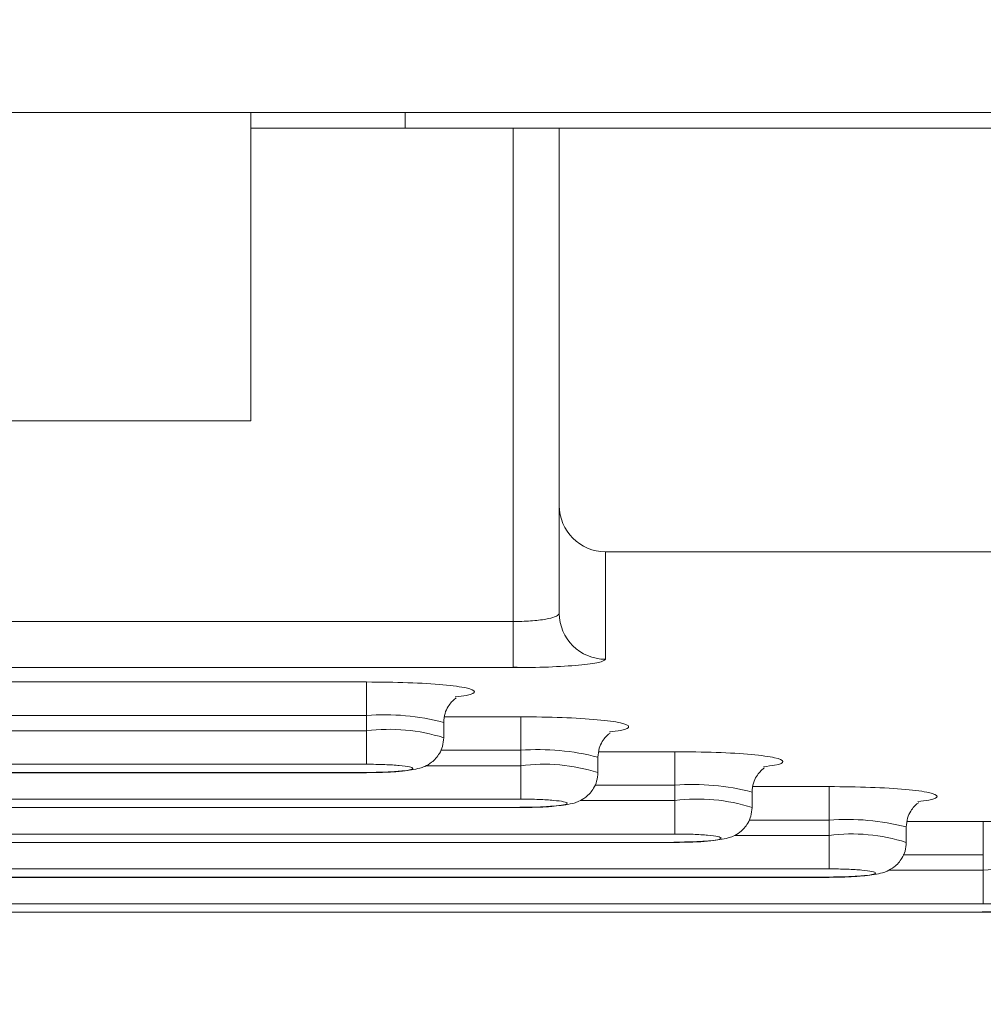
# Model space of a CAD drawing. Header units: inches. Extents: x 0.54 to 10.46, y 0.74 to 7.76.
# Tile 44 of 52: x 8.43 to 8.54, y 4.87 to 4.98. Entities that reach past the tile are written whole.
import ezdxf

# ---------------------------------------------------------------- set-up
doc = ezdxf.new("R2010")
doc.units = ezdxf.units.IN
doc.header["$MEASUREMENT"] = 0
doc.layers.add('BG', color=7, linetype='Continuous')
doc.layers.add('MCG-INT-4FT', color=7, linetype='Continuous')

# ---------------------------------------------------------------- blocks, each defined once
blk = doc.blocks.new('block 2')
at = {"layer": 'BG', "true_color": 0xffffff}
h = blk.add_hatch(color=7, dxfattribs=at)
h.dxf.hatch_style = 2
edge = h.paths.add_edge_path()
edge.add_spline(control_points=[(10.29599, 0.90612), (10.29599, 0.90612), (0.87112, 0.90612), (0.87112, 0.90612), (0.87016, 0.90612), (0.86938, 0.90689), (0.86938, 0.90785), (0.86938, 0.90785), (0.86938, 7.59215), (0.86938, 7.59215), (0.86938, 7.59311), (0.87016, 7.59389), (0.87112, 7.59389), (0.87112, 7.59389), (10.29599, 7.59389), (10.29599, 7.59389), (10.29696, 7.59389), (10.29773, 7.59311), (10.29773, 7.59215), (10.29773, 7.59215), (10.29773, 0.90785), (10.29773, 0.90785), (10.29773, 0.90689), (10.29696, 0.90612), (10.29599, 0.90612)], knot_values=[0, 0, 0, 0, 1, 1, 1, 2, 2, 2, 3, 3, 3, 4, 4, 4, 5, 5, 5, 6, 6, 6, 7, 7, 7, 8, 8, 8, 8], degree=3, periodic=1)
h.paths.add_polyline_path([(0.87286, 0.90959), (10.29426, 0.90959), (10.29426, 7.59042), (0.87286, 7.59042)])
at = {"layer": 'BG', "lineweight": 0}
blk.add_open_spline([(10.29599, 0.90612), (10.29599, 0.90612), (0.87112, 0.90612), (0.87112, 0.90612), (0.87016, 0.90612), (0.86938, 0.90689), (0.86938, 0.90785), (0.86938, 0.90785), (0.86938, 7.59215), (0.86938, 7.59215), (0.86938, 7.59311), (0.87016, 7.59389), (0.87112, 7.59389), (0.87112, 7.59389), (10.29599, 7.59389), (10.29599, 7.59389), (10.29696, 7.59389), (10.29773, 7.59311), (10.29773, 7.59215), (10.29773, 7.59215), (10.29773, 0.90785), (10.29773, 0.90785), (10.29773, 0.90689), (10.29696, 0.90612), (10.29599, 0.90612)], degree=3, knots=[0, 0, 0, 0, 1, 1, 1, 2, 2, 2, 3, 3, 3, 4, 4, 4, 5, 5, 5, 6, 6, 6, 7, 7, 7, 8, 8, 8, 8], dxfattribs=at)
blk = doc.blocks.new('block 62')
at = {"layer": 'BG', "true_color": 0xffffff}
h = blk.add_hatch(color=7, dxfattribs=at)
h.dxf.hatch_style = 2
edge = h.paths.add_edge_path()
edge.add_spline(control_points=[(10.46309, 0.739), (10.46309, 0.739), (0.53691, 0.739), (0.53691, 0.739), (0.53595, 0.739), (0.53517, 0.73978), (0.53517, 0.74074), (0.53517, 0.74074), (0.53517, 7.75926), (0.53517, 7.75926), (0.53517, 7.76022), (0.53595, 7.761), (0.53691, 7.761), (0.53691, 7.761), (10.46309, 7.761), (10.46309, 7.761), (10.46406, 7.761), (10.46483, 7.76022), (10.46483, 7.75926), (10.46483, 7.75926), (10.46483, 0.74074), (10.46483, 0.74074), (10.46483, 0.73978), (10.46406, 0.739), (10.46309, 0.739)], knot_values=[0, 0, 0, 0, 1, 1, 1, 2, 2, 2, 3, 3, 3, 4, 4, 4, 5, 5, 5, 6, 6, 6, 7, 7, 7, 8, 8, 8, 8], degree=3, periodic=1)
h.paths.add_polyline_path([(0.53864, 0.74248), (10.46136, 0.74248), (10.46136, 7.75752), (0.53864, 7.75752)])
at = {"layer": 'BG', "lineweight": 0}
blk.add_open_spline([(10.46309, 0.739), (10.46309, 0.739), (0.53691, 0.739), (0.53691, 0.739), (0.53595, 0.739), (0.53517, 0.73978), (0.53517, 0.74074), (0.53517, 0.74074), (0.53517, 7.75926), (0.53517, 7.75926), (0.53517, 7.76022), (0.53595, 7.761), (0.53691, 7.761), (0.53691, 7.761), (10.46309, 7.761), (10.46309, 7.761), (10.46406, 7.761), (10.46483, 7.76022), (10.46483, 7.75926), (10.46483, 7.75926), (10.46483, 0.74074), (10.46483, 0.74074), (10.46483, 0.73978), (10.46406, 0.739), (10.46309, 0.739)], degree=3, knots=[0, 0, 0, 0, 1, 1, 1, 2, 2, 2, 3, 3, 3, 4, 4, 4, 5, 5, 5, 6, 6, 6, 7, 7, 7, 8, 8, 8, 8], dxfattribs=at)
blk = doc.blocks.new('block 321')
at = {"layer": 'MCG-INT-4FT', "color": 7, "lineweight": 5, "true_color": 0xffffff}
blk.add_open_spline([(8.29263, 4.8734), (8.3821, 4.832), (8.48524, 4.832), (8.57471, 4.8734)], degree=3, dxfattribs=at)
blk = doc.blocks.new('block 1565')
at = {"layer": 'MCG-INT-4FT', "color": 7, "lineweight": 5, "true_color": 0xffffff}
blk.add_lwpolyline([(8.48964, 4.90859), (8.4906, 4.90854)], dxfattribs=at)
blk = doc.blocks.new('block 1578')
at = {"layer": 'MCG-INT-4FT', "color": 7, "lineweight": 5, "true_color": 0xffffff}
blk.add_open_spline([(8.48177, 4.90229), (8.4818, 4.90264), (8.48183, 4.90299), (8.48192, 4.90332), (8.482, 4.9036), (8.48213, 4.90386), (8.48227, 4.90409), (8.4824, 4.90429), (8.48254, 4.90447), (8.48267, 4.90461), (8.48278, 4.90474), (8.48289, 4.90484), (8.48299, 4.90492), (8.48307, 4.90499), (8.48315, 4.90504), (8.48317, 4.90507)], degree=3, knots=[0, 0, 0, 0, 1, 1, 1, 2, 2, 2, 3, 3, 3, 4, 4, 4, 5, 5, 5, 5], dxfattribs=at)
blk = doc.blocks.new('block 1580')
at = {"layer": 'MCG-INT-4FT', "color": 7, "lineweight": 5, "true_color": 0xffffff}
blk.add_open_spline([(8.47291, 4.89661), (8.4737, 4.89662), (8.4745, 4.89663), (8.47525, 4.89666), (8.47588, 4.89669), (8.47648, 4.89673), (8.47703, 4.89678), (8.47782, 4.89685), (8.47848, 4.89695), (8.47906, 4.8971), (8.47924, 4.89715), (8.47941, 4.8972), (8.47962, 4.8973), (8.47985, 4.8974), (8.48013, 4.89756), (8.48039, 4.89776), (8.48074, 4.89803), (8.48105, 4.89838), (8.48128, 4.89878), (8.48143, 4.89902), (8.48155, 4.89929), (8.48163, 4.89957), (8.48171, 4.89989), (8.48174, 4.90022), (8.48177, 4.90055)], degree=3, knots=[0, 0, 0, 0, 1, 1, 1, 2, 2, 2, 3, 3, 3, 4, 4, 4, 5, 5, 5, 6, 6, 6, 7, 7, 7, 8, 8, 8, 8], dxfattribs=at)
blk = doc.blocks.new('block 1583')
at = {"layer": 'MCG-INT-4FT', "color": 7, "lineweight": 5, "true_color": 0xffffff}
blk.add_lwpolyline([(8.48177, 4.90055), (8.48177, 4.90229)], dxfattribs=at)
blk = doc.blocks.new('block 1584')
at = {"layer": 'MCG-INT-4FT', "color": 7, "lineweight": 5, "true_color": 0xffffff}
blk.add_lwpolyline([(8.39431, 4.89658), (8.47302, 4.89658)], dxfattribs=at)
blk = doc.blocks.new('block 1597')
at = {"layer": 'MCG-INT-4FT', "color": 7, "lineweight": 5, "true_color": 0xffffff}
blk.add_open_spline([(8.49926, 4.89833), (8.49929, 4.89868), (8.49932, 4.89904), (8.49941, 4.89936), (8.49949, 4.89964), (8.49962, 4.8999), (8.49976, 4.90013), (8.49989, 4.90033), (8.50003, 4.90051), (8.50016, 4.90065), (8.50027, 4.90078), (8.50038, 4.90088), (8.50048, 4.90096), (8.50057, 4.90103), (8.50064, 4.90108), (8.50066, 4.90111)], degree=3, knots=[0, 0, 0, 0, 1, 1, 1, 2, 2, 2, 3, 3, 3, 4, 4, 4, 5, 5, 5, 5], dxfattribs=at)
blk = doc.blocks.new('block 1599')
at = {"layer": 'MCG-INT-4FT', "color": 7, "lineweight": 5, "true_color": 0xffffff}
blk.add_open_spline([(8.4904, 4.89266), (8.49119, 4.89266), (8.49199, 4.89267), (8.49274, 4.8927), (8.49337, 4.89273), (8.49397, 4.89277), (8.49452, 4.89282), (8.49531, 4.89289), (8.49597, 4.89299), (8.49655, 4.89314), (8.49673, 4.89319), (8.4969, 4.89324), (8.49711, 4.89334), (8.49734, 4.89344), (8.49762, 4.8936), (8.49788, 4.8938), (8.49823, 4.89407), (8.49854, 4.89442), (8.49877, 4.89482), (8.49892, 4.89506), (8.49904, 4.89533), (8.49912, 4.89561), (8.4992, 4.89593), (8.49923, 4.89626), (8.49926, 4.89659)], degree=3, knots=[0, 0, 0, 0, 1, 1, 1, 2, 2, 2, 3, 3, 3, 4, 4, 4, 5, 5, 5, 6, 6, 6, 7, 7, 7, 8, 8, 8, 8], dxfattribs=at)
blk = doc.blocks.new('block 1602')
at = {"layer": 'MCG-INT-4FT', "color": 7, "lineweight": 5, "true_color": 0xffffff}
blk.add_lwpolyline([(8.49926, 4.89659), (8.49926, 4.89833)], dxfattribs=at)
blk = doc.blocks.new('block 1615')
at = {"layer": 'MCG-INT-4FT', "color": 7, "lineweight": 5, "true_color": 0xffffff}
blk.add_lwpolyline([(8.37682, 4.89262), (8.49051, 4.89262)], dxfattribs=at)
blk = doc.blocks.new('block 1616')
at = {"layer": 'MCG-INT-4FT', "color": 7, "lineweight": 5, "true_color": 0xffffff}
blk.add_open_spline([(8.51675, 4.89438), (8.51678, 4.89473), (8.51681, 4.89508), (8.5169, 4.8954), (8.51698, 4.89568), (8.51711, 4.89594), (8.51726, 4.89617), (8.51738, 4.89637), (8.51752, 4.89655), (8.51765, 4.89669), (8.51776, 4.89682), (8.51787, 4.89692), (8.51797, 4.897), (8.51806, 4.89707), (8.51813, 4.89713), (8.51815, 4.89715)], degree=3, knots=[0, 0, 0, 0, 1, 1, 1, 2, 2, 2, 3, 3, 3, 4, 4, 4, 5, 5, 5, 5], dxfattribs=at)
blk = doc.blocks.new('block 1618')
at = {"layer": 'MCG-INT-4FT', "color": 7, "lineweight": 5, "true_color": 0xffffff}
blk.add_open_spline([(8.50789, 4.8887), (8.50868, 4.88871), (8.50948, 4.88872), (8.51023, 4.88875), (8.51086, 4.88877), (8.51146, 4.88881), (8.51201, 4.88886), (8.5128, 4.88893), (8.51346, 4.88903), (8.51404, 4.88918), (8.51422, 4.88923), (8.51439, 4.88929), (8.5146, 4.88938), (8.51483, 4.88949), (8.51511, 4.88964), (8.51537, 4.88984), (8.51572, 4.89011), (8.51603, 4.89046), (8.51626, 4.89086), (8.51641, 4.89111), (8.51653, 4.89137), (8.51661, 4.89165), (8.51669, 4.89197), (8.51672, 4.8923), (8.51675, 4.89263)], degree=3, knots=[0, 0, 0, 0, 1, 1, 1, 2, 2, 2, 3, 3, 3, 4, 4, 4, 5, 5, 5, 6, 6, 6, 7, 7, 7, 8, 8, 8, 8], dxfattribs=at)
blk = doc.blocks.new('block 1621')
at = {"layer": 'MCG-INT-4FT', "color": 7, "lineweight": 5, "true_color": 0xffffff}
blk.add_lwpolyline([(8.51675, 4.89263), (8.51675, 4.89438)], dxfattribs=at)
blk = doc.blocks.new('block 1622')
at = {"layer": 'MCG-INT-4FT', "color": 7, "lineweight": 5, "true_color": 0xffffff}
blk.add_lwpolyline([(8.35933, 4.88866), (8.508, 4.88866)], dxfattribs=at)
blk = doc.blocks.new('block 1623')
at = {"layer": 'MCG-INT-4FT', "color": 7, "lineweight": 5, "true_color": 0xffffff}
blk.add_open_spline([(8.53424, 4.89042), (8.53427, 4.89077), (8.5343, 4.89112), (8.53439, 4.89144), (8.53447, 4.89172), (8.5346, 4.89199), (8.53475, 4.89222), (8.53487, 4.89241), (8.53501, 4.89259), (8.53514, 4.89273), (8.53525, 4.89286), (8.53536, 4.89296), (8.53546, 4.89304), (8.53555, 4.89311), (8.53562, 4.89317), (8.53564, 4.89319)], degree=3, knots=[0, 0, 0, 0, 1, 1, 1, 2, 2, 2, 3, 3, 3, 4, 4, 4, 5, 5, 5, 5], dxfattribs=at)
blk = doc.blocks.new('block 1625')
at = {"layer": 'MCG-INT-4FT', "color": 7, "lineweight": 5, "true_color": 0xffffff}
blk.add_open_spline([(8.52538, 4.88474), (8.52618, 4.88475), (8.52697, 4.88476), (8.52773, 4.88479), (8.52836, 4.88481), (8.52897, 4.88485), (8.52951, 4.8849), (8.5303, 4.88498), (8.53096, 4.88507), (8.53154, 4.88523), (8.53172, 4.88527), (8.53189, 4.88533), (8.53209, 4.88542), (8.53233, 4.88553), (8.5326, 4.88568), (8.53286, 4.88588), (8.53321, 4.88615), (8.53352, 4.8865), (8.53375, 4.8869), (8.5339, 4.88715), (8.53402, 4.88741), (8.5341, 4.88769), (8.53418, 4.88801), (8.53421, 4.88834), (8.53424, 4.88867)], degree=3, knots=[0, 0, 0, 0, 1, 1, 1, 2, 2, 2, 3, 3, 3, 4, 4, 4, 5, 5, 5, 6, 6, 6, 7, 7, 7, 8, 8, 8, 8], dxfattribs=at)
blk = doc.blocks.new('block 1627')
at = {"layer": 'MCG-INT-4FT', "color": 7, "lineweight": 5, "true_color": 0xffffff}
blk.add_lwpolyline([(8.53424, 4.88867), (8.53424, 4.89042)], dxfattribs=at)
blk = doc.blocks.new('block 1629')
at = {"layer": 'MCG-INT-4FT', "color": 7, "lineweight": 5, "true_color": 0xffffff}
blk.add_lwpolyline([(8.34184, 4.8847), (8.52549, 4.8847)], dxfattribs=at)
blk = doc.blocks.new('block 1632')
at = {"layer": 'MCG-INT-4FT', "color": 7, "lineweight": 5, "true_color": 0xffffff}
blk.add_open_spline([(8.54287, 4.88078), (8.54367, 4.88079), (8.54446, 4.8808), (8.54522, 4.88083), (8.54585, 4.88085), (8.54646, 4.88089), (8.547, 4.88095), (8.54779, 4.88102), (8.54845, 4.88112), (8.54903, 4.88127), (8.54921, 4.88132), (8.54938, 4.88137), (8.54958, 4.88146), (8.54982, 4.88157), (8.55009, 4.88172), (8.55035, 4.88192), (8.5507, 4.88219), (8.55101, 4.88254), (8.55124, 4.88294), (8.55139, 4.88319), (8.55151, 4.88345), (8.55159, 4.88373), (8.55167, 4.88405), (8.5517, 4.88438), (8.55173, 4.88472)], degree=3, knots=[0, 0, 0, 0, 1, 1, 1, 2, 2, 2, 3, 3, 3, 4, 4, 4, 5, 5, 5, 6, 6, 6, 7, 7, 7, 8, 8, 8, 8], dxfattribs=at)
blk = doc.blocks.new('block 1636')
at = {"layer": 'MCG-INT-4FT', "color": 7, "lineweight": 5, "true_color": 0xffffff}
blk.add_lwpolyline([(8.32435, 4.88074), (8.54298, 4.88074)], dxfattribs=at)
blk = doc.blocks.new('block 1643')
at = {"layer": 'MCG-INT-4FT', "color": 7, "lineweight": 5, "true_color": 0xffffff}
blk.add_lwpolyline([(8.65404, 4.92166), (8.50013, 4.92166)], dxfattribs=at)
blk = doc.blocks.new('block 1644')
at = {"layer": 'MCG-INT-4FT', "color": 7, "lineweight": 5, "true_color": 0xffffff}
blk.add_open_spline([(8.49488, 4.92693), (8.49488, 4.92402), (8.49723, 4.92166), (8.50013, 4.92166)], degree=3, dxfattribs=at)
blk = doc.blocks.new('block 1645')
at = {"layer": 'MCG-INT-4FT', "color": 7, "lineweight": 5, "true_color": 0xffffff}
blk.add_lwpolyline([(8.49488, 4.92693), (8.49488, 4.96976)], dxfattribs=at)
blk = doc.blocks.new('block 1646')
at = {"layer": 'MCG-INT-4FT', "color": 7, "lineweight": 5, "true_color": 0xffffff}
blk.add_lwpolyline([(8.49488, 4.96976), (8.62781, 4.96976)], dxfattribs=at)
blk = doc.blocks.new('block 1669')
at = {"layer": 'MCG-INT-4FT', "color": 7, "lineweight": 5, "true_color": 0xffffff}
blk.add_lwpolyline([(8.48964, 4.90851), (8.3777, 4.90851)], dxfattribs=at)
blk = doc.blocks.new('block 1670')
at = {"layer": 'MCG-INT-4FT', "color": 7, "lineweight": 5, "true_color": 0xffffff}
blk.add_open_spline([(8.50013, 4.90946), (8.49998, 4.90934), (8.49982, 4.90921), (8.49933, 4.9091), (8.49885, 4.90898), (8.49804, 4.90888), (8.49706, 4.90879), (8.49608, 4.9087), (8.49492, 4.90863), (8.49365, 4.90858), (8.49239, 4.90854), (8.49101, 4.90852), (8.48964, 4.90851)], degree=3, knots=[0, 0, 0, 0, 1, 1, 1, 2, 2, 2, 3, 3, 3, 4, 4, 4, 4], dxfattribs=at)
blk = doc.blocks.new('block 1671')
at = {"layer": 'MCG-INT-4FT', "color": 7, "lineweight": 5, "true_color": 0xffffff}
blk.add_lwpolyline([(8.50013, 4.92166), (8.50013, 4.90946)], dxfattribs=at)
blk = doc.blocks.new('block 1672')
at = {"layer": 'MCG-INT-4FT', "color": 7, "lineweight": 5, "true_color": 0xffffff}
blk.add_lwpolyline([(8.39431, 4.90688), (8.47302, 4.90688)], dxfattribs=at)
blk = doc.blocks.new('block 1675')
at = {"layer": 'MCG-INT-4FT', "color": 7, "lineweight": 5, "true_color": 0xffffff}
blk.add_open_spline([(8.49488, 4.91469), (8.49489, 4.9118), (8.49724, 4.90946), (8.50013, 4.90946)], degree=3, dxfattribs=at)
blk = doc.blocks.new('block 1676')
at = {"layer": 'MCG-INT-4FT', "color": 7, "lineweight": 5, "true_color": 0xffffff}
blk.add_lwpolyline([(8.49488, 4.92693), (8.49488, 4.91469)], dxfattribs=at)
blk = doc.blocks.new('block 1719')
at = {"layer": 'MCG-INT-4FT', "color": 7, "lineweight": 5, "true_color": 0xffffff}
blk.add_open_spline([(8.49488, 4.91469), (8.49485, 4.91461), (8.49482, 4.91454), (8.49473, 4.91446), (8.49465, 4.9144), (8.49452, 4.91434), (8.49435, 4.91427), (8.4941, 4.91418), (8.49376, 4.91409), (8.49336, 4.91402), (8.49311, 4.91397), (8.49283, 4.91393), (8.49254, 4.91389), (8.49225, 4.91386), (8.49194, 4.91383), (8.49161, 4.91381), (8.49099, 4.91376), (8.49031, 4.91375), (8.48964, 4.91374)], degree=3, knots=[0, 0, 0, 0, 1, 1, 1, 2, 2, 2, 3, 3, 3, 4, 4, 4, 5, 5, 5, 6, 6, 6, 6], dxfattribs=at)
blk = doc.blocks.new('block 1720')
at = {"layer": 'MCG-INT-4FT', "color": 7, "lineweight": 5, "true_color": 0xffffff}
blk.add_lwpolyline([(8.48964, 4.90851), (8.48964, 4.91374)], dxfattribs=at)
blk = doc.blocks.new('block 1723')
at = {"layer": 'MCG-INT-4FT', "color": 7, "lineweight": 5, "true_color": 0xffffff}
blk.add_lwpolyline([(8.48964, 4.96976), (8.48964, 4.91374)], dxfattribs=at)
blk = doc.blocks.new('block 1724')
at = {"layer": 'MCG-INT-4FT', "color": 7, "lineweight": 5, "true_color": 0xffffff}
blk.add_lwpolyline([(8.48964, 4.96976), (8.49488, 4.96976)], dxfattribs=at)
blk = doc.blocks.new('block 1725')
at = {"layer": 'MCG-INT-4FT', "color": 7, "lineweight": 5, "true_color": 0xffffff}
blk.add_lwpolyline([(8.48964, 4.91374), (8.3777, 4.91374)], dxfattribs=at)
blk = doc.blocks.new('block 1727')
at = {"layer": 'MCG-INT-4FT', "color": 7, "lineweight": 5, "true_color": 0xffffff}
blk.add_lwpolyline([(8.4599, 4.96976), (8.48964, 4.96976)], dxfattribs=at)
blk = doc.blocks.new('block 1744')
at = {"layer": 'MCG-INT-4FT', "color": 7, "lineweight": 5, "true_color": 0xffffff}
blk.add_lwpolyline([(8.47302, 4.90308), (8.47302, 4.90688)], dxfattribs=at)
blk = doc.blocks.new('block 1746')
at = {"layer": 'MCG-INT-4FT', "color": 7, "lineweight": 5, "true_color": 0xffffff}
blk.add_lwpolyline([(8.47302, 4.90308), (8.39431, 4.90308)], dxfattribs=at)
blk = doc.blocks.new('block 1747')
at = {"layer": 'MCG-INT-4FT', "color": 7, "lineweight": 5, "true_color": 0xffffff}
blk.add_lwpolyline([(8.47302, 4.89661), (8.47302, 4.89659)], dxfattribs=at)
blk = doc.blocks.new('block 1748')
at = {"layer": 'MCG-INT-4FT', "color": 7, "lineweight": 5, "true_color": 0xffffff}
blk.add_open_spline([(8.47302, 4.89754), (8.47373, 4.89754), (8.47443, 4.89753), (8.47508, 4.8975), (8.47539, 4.89749), (8.47568, 4.89748), (8.47596, 4.89746), (8.47623, 4.89744), (8.47649, 4.89742), (8.47673, 4.8974), (8.47721, 4.89736), (8.4776, 4.89731), (8.47787, 4.89725), (8.47813, 4.89719), (8.47827, 4.89713), (8.47827, 4.89707), (8.47827, 4.89701), (8.47813, 4.89694), (8.47787, 4.89689), (8.47761, 4.89683), (8.47722, 4.89678), (8.47673, 4.89673), (8.47625, 4.89669), (8.47568, 4.89665), (8.47505, 4.89663), (8.47441, 4.89661), (8.47371, 4.8966), (8.47302, 4.89659)], degree=3, knots=[0, 0, 0, 0, 1, 1, 1, 2, 2, 2, 3, 3, 3, 4, 4, 4, 5, 5, 5, 6, 6, 6, 7, 7, 7, 8, 8, 8, 9, 9, 9, 9], dxfattribs=at)
blk = doc.blocks.new('block 1749')
at = {"layer": 'MCG-INT-4FT', "color": 7, "lineweight": 5, "true_color": 0xffffff}
blk.add_lwpolyline([(8.47302, 4.90134), (8.47302, 4.89754)], dxfattribs=at)
blk = doc.blocks.new('block 1752')
at = {"layer": 'MCG-INT-4FT', "color": 7, "lineweight": 5, "true_color": 0xffffff}
blk.add_lwpolyline([(8.39431, 4.90134), (8.47302, 4.90134)], dxfattribs=at)
blk = doc.blocks.new('block 1753')
at = {"layer": 'MCG-INT-4FT', "color": 7, "lineweight": 5, "true_color": 0xffffff}
blk.add_lwpolyline([(8.39431, 4.89754), (8.47302, 4.89754)], dxfattribs=at)
blk = doc.blocks.new('block 1755')
at = {"layer": 'MCG-INT-4FT', "color": 7, "lineweight": 5, "true_color": 0xffffff}
blk.add_lwpolyline([(8.47302, 4.90308), (8.47302, 4.90134)], dxfattribs=at)
blk = doc.blocks.new('block 1756')
at = {"layer": 'MCG-INT-4FT', "color": 7, "lineweight": 5, "true_color": 0xffffff}
blk.add_lwpolyline([(8.47302, 4.89659), (8.39431, 4.89659)], dxfattribs=at)
blk = doc.blocks.new('block 1773')
at = {"layer": 'MCG-INT-4FT', "color": 7, "lineweight": 5, "true_color": 0xffffff}
blk.add_lwpolyline([(8.49051, 4.89913), (8.49051, 4.90293)], dxfattribs=at)
blk = doc.blocks.new('block 1775')
at = {"layer": 'MCG-INT-4FT', "color": 7, "lineweight": 5, "true_color": 0xffffff}
blk.add_lwpolyline([(8.49051, 4.89265), (8.49051, 4.89263)], dxfattribs=at)
blk = doc.blocks.new('block 1776')
at = {"layer": 'MCG-INT-4FT', "color": 7, "lineweight": 5, "true_color": 0xffffff}
blk.add_open_spline([(8.49051, 4.89358), (8.49122, 4.89358), (8.49192, 4.89357), (8.49257, 4.89355), (8.49288, 4.89353), (8.49317, 4.89352), (8.49345, 4.8935), (8.49372, 4.89349), (8.49398, 4.89347), (8.49422, 4.89344), (8.4947, 4.8934), (8.49509, 4.89335), (8.49536, 4.89329), (8.49562, 4.89323), (8.49576, 4.89317), (8.49576, 4.89311), (8.49576, 4.89305), (8.49562, 4.89298), (8.49536, 4.89293), (8.4951, 4.89287), (8.49471, 4.89282), (8.49422, 4.89277), (8.49374, 4.89273), (8.49317, 4.89269), (8.49254, 4.89267), (8.4919, 4.89265), (8.4912, 4.89264), (8.49051, 4.89263)], degree=3, knots=[0, 0, 0, 0, 1, 1, 1, 2, 2, 2, 3, 3, 3, 4, 4, 4, 5, 5, 5, 6, 6, 6, 7, 7, 7, 8, 8, 8, 9, 9, 9, 9], dxfattribs=at)
blk = doc.blocks.new('block 1777')
at = {"layer": 'MCG-INT-4FT', "color": 7, "lineweight": 5, "true_color": 0xffffff}
blk.add_lwpolyline([(8.49051, 4.89738), (8.49051, 4.89358)], dxfattribs=at)
blk = doc.blocks.new('block 1780')
at = {"layer": 'MCG-INT-4FT', "color": 7, "lineweight": 5, "true_color": 0xffffff}
blk.add_lwpolyline([(8.37682, 4.89358), (8.49051, 4.89358)], dxfattribs=at)
blk = doc.blocks.new('block 1782')
at = {"layer": 'MCG-INT-4FT', "color": 7, "lineweight": 5, "true_color": 0xffffff}
blk.add_lwpolyline([(8.49051, 4.89913), (8.49051, 4.89738)], dxfattribs=at)
blk = doc.blocks.new('block 1783')
at = {"layer": 'MCG-INT-4FT', "color": 7, "lineweight": 5, "true_color": 0xffffff}
blk.add_lwpolyline([(8.49051, 4.89263), (8.37682, 4.89263)], dxfattribs=at)
blk = doc.blocks.new('block 1800')
at = {"layer": 'MCG-INT-4FT', "color": 7, "lineweight": 5, "true_color": 0xffffff}
blk.add_lwpolyline([(8.508, 4.89517), (8.508, 4.89897)], dxfattribs=at)
blk = doc.blocks.new('block 1802')
at = {"layer": 'MCG-INT-4FT', "color": 7, "lineweight": 5, "true_color": 0xffffff}
blk.add_lwpolyline([(8.508, 4.88869), (8.508, 4.88867)], dxfattribs=at)
blk = doc.blocks.new('block 1803')
at = {"layer": 'MCG-INT-4FT', "color": 7, "lineweight": 5, "true_color": 0xffffff}
blk.add_open_spline([(8.508, 4.88962), (8.50871, 4.88962), (8.50941, 4.88961), (8.51006, 4.88959), (8.51037, 4.88958), (8.51066, 4.88956), (8.51094, 4.88954), (8.51121, 4.88953), (8.51147, 4.88951), (8.51171, 4.88949), (8.51219, 4.88944), (8.51258, 4.88939), (8.51285, 4.88933), (8.51311, 4.88927), (8.51325, 4.88921), (8.51325, 4.88915), (8.51325, 4.88909), (8.51311, 4.88903), (8.51285, 4.88897), (8.51259, 4.88891), (8.5122, 4.88886), (8.51171, 4.88881), (8.51123, 4.88877), (8.51066, 4.88873), (8.51003, 4.88871), (8.50939, 4.88869), (8.5087, 4.88868), (8.508, 4.88867)], degree=3, knots=[0, 0, 0, 0, 1, 1, 1, 2, 2, 2, 3, 3, 3, 4, 4, 4, 5, 5, 5, 6, 6, 6, 7, 7, 7, 8, 8, 8, 9, 9, 9, 9], dxfattribs=at)
blk = doc.blocks.new('block 1804')
at = {"layer": 'MCG-INT-4FT', "color": 7, "lineweight": 5, "true_color": 0xffffff}
blk.add_lwpolyline([(8.508, 4.89343), (8.508, 4.88962)], dxfattribs=at)
blk = doc.blocks.new('block 1807')
at = {"layer": 'MCG-INT-4FT', "color": 7, "lineweight": 5, "true_color": 0xffffff}
blk.add_lwpolyline([(8.35933, 4.88962), (8.508, 4.88962)], dxfattribs=at)
blk = doc.blocks.new('block 1809')
at = {"layer": 'MCG-INT-4FT', "color": 7, "lineweight": 5, "true_color": 0xffffff}
blk.add_lwpolyline([(8.508, 4.89517), (8.508, 4.89343)], dxfattribs=at)
blk = doc.blocks.new('block 1810')
at = {"layer": 'MCG-INT-4FT', "color": 7, "lineweight": 5, "true_color": 0xffffff}
blk.add_lwpolyline([(8.508, 4.88867), (8.35933, 4.88867)], dxfattribs=at)
blk = doc.blocks.new('block 1811')
at = {"layer": 'MCG-INT-4FT', "color": 7, "lineweight": 5, "true_color": 0xffffff}
blk.add_lwpolyline([(8.52549, 4.89121), (8.52549, 4.89501)], dxfattribs=at)
blk = doc.blocks.new('block 1813')
at = {"layer": 'MCG-INT-4FT', "color": 7, "lineweight": 5, "true_color": 0xffffff}
blk.add_lwpolyline([(8.52549, 4.88474), (8.52549, 4.88472)], dxfattribs=at)
blk = doc.blocks.new('block 1814')
at = {"layer": 'MCG-INT-4FT', "color": 7, "lineweight": 5, "true_color": 0xffffff}
blk.add_open_spline([(8.52549, 4.88567), (8.5262, 4.88566), (8.5269, 4.88565), (8.52755, 4.88563), (8.52786, 4.88562), (8.52815, 4.8856), (8.52843, 4.88559), (8.5287, 4.88557), (8.52896, 4.88555), (8.5292, 4.88553), (8.52968, 4.88548), (8.53007, 4.88543), (8.53034, 4.88537), (8.5306, 4.88532), (8.53074, 4.88525), (8.53074, 4.88519), (8.53074, 4.88513), (8.5306, 4.88507), (8.53034, 4.88501), (8.53008, 4.88495), (8.52969, 4.8849), (8.5292, 4.88486), (8.52872, 4.88481), (8.52815, 4.88478), (8.52752, 4.88475), (8.52688, 4.88473), (8.52619, 4.88472), (8.52549, 4.88472)], degree=3, knots=[0, 0, 0, 0, 1, 1, 1, 2, 2, 2, 3, 3, 3, 4, 4, 4, 5, 5, 5, 6, 6, 6, 7, 7, 7, 8, 8, 8, 9, 9, 9, 9], dxfattribs=at)
blk = doc.blocks.new('block 1815')
at = {"layer": 'MCG-INT-4FT', "color": 7, "lineweight": 5, "true_color": 0xffffff}
blk.add_lwpolyline([(8.52549, 4.88947), (8.52549, 4.88567)], dxfattribs=at)
blk = doc.blocks.new('block 1818')
at = {"layer": 'MCG-INT-4FT', "color": 7, "lineweight": 5, "true_color": 0xffffff}
blk.add_lwpolyline([(8.34184, 4.88567), (8.52549, 4.88567)], dxfattribs=at)
blk = doc.blocks.new('block 1819')
at = {"layer": 'MCG-INT-4FT', "color": 7, "lineweight": 5, "true_color": 0xffffff}
blk.add_lwpolyline([(8.52549, 4.89121), (8.52549, 4.88947)], dxfattribs=at)
blk = doc.blocks.new('block 1821')
at = {"layer": 'MCG-INT-4FT', "color": 7, "lineweight": 5, "true_color": 0xffffff}
blk.add_lwpolyline([(8.52549, 4.88472), (8.34184, 4.88472)], dxfattribs=at)
blk = doc.blocks.new('block 1822')
at = {"layer": 'MCG-INT-4FT', "color": 7, "lineweight": 5, "true_color": 0xffffff}
blk.add_lwpolyline([(8.54298, 4.88725), (8.54298, 4.89105)], dxfattribs=at)
blk = doc.blocks.new('block 1824')
at = {"layer": 'MCG-INT-4FT', "color": 7, "lineweight": 5, "true_color": 0xffffff}
blk.add_lwpolyline([(8.54298, 4.88078), (8.54298, 4.88076)], dxfattribs=at)
blk = doc.blocks.new('block 1825')
at = {"layer": 'MCG-INT-4FT', "color": 7, "lineweight": 5, "true_color": 0xffffff}
blk.add_open_spline([(8.54298, 4.88171), (8.54369, 4.8817), (8.54439, 4.88169), (8.54504, 4.88167), (8.54535, 4.88166), (8.54564, 4.88164), (8.54592, 4.88163), (8.5462, 4.88161), (8.54645, 4.88159), (8.54669, 4.88157), (8.54717, 4.88152), (8.54756, 4.88147), (8.54783, 4.88141), (8.54809, 4.88136), (8.54823, 4.88129), (8.54823, 4.88123), (8.54823, 4.88117), (8.54809, 4.88111), (8.54783, 4.88105), (8.54757, 4.88099), (8.54718, 4.88094), (8.54669, 4.8809), (8.54621, 4.88085), (8.54564, 4.88082), (8.54501, 4.88079), (8.54437, 4.88077), (8.54368, 4.88076), (8.54298, 4.88076)], degree=3, knots=[0, 0, 0, 0, 1, 1, 1, 2, 2, 2, 3, 3, 3, 4, 4, 4, 5, 5, 5, 6, 6, 6, 7, 7, 7, 8, 8, 8, 9, 9, 9, 9], dxfattribs=at)
blk = doc.blocks.new('block 1826')
at = {"layer": 'MCG-INT-4FT', "color": 7, "lineweight": 5, "true_color": 0xffffff}
blk.add_lwpolyline([(8.54298, 4.88551), (8.54298, 4.88171)], dxfattribs=at)
blk = doc.blocks.new('block 1829')
at = {"layer": 'MCG-INT-4FT', "color": 7, "lineweight": 5, "true_color": 0xffffff}
blk.add_lwpolyline([(8.32435, 4.88171), (8.54298, 4.88171)], dxfattribs=at)
blk = doc.blocks.new('block 1830')
at = {"layer": 'MCG-INT-4FT', "color": 7, "lineweight": 5, "true_color": 0xffffff}
blk.add_lwpolyline([(8.54298, 4.88725), (8.54298, 4.88551)], dxfattribs=at)
blk = doc.blocks.new('block 1832')
at = {"layer": 'MCG-INT-4FT', "color": 7, "lineweight": 5, "true_color": 0xffffff}
blk.add_lwpolyline([(8.54298, 4.88076), (8.32435, 4.88076)], dxfattribs=at)
blk = doc.blocks.new('block 1871')
at = {"layer": 'MCG-INT-4FT', "color": 7, "lineweight": 5, "true_color": 0xffffff}
blk.add_lwpolyline([(8.40743, 4.97151), (8.4599, 4.97151)], dxfattribs=at)
blk = doc.blocks.new('block 1878')
at = {"layer": 'MCG-INT-4FT', "color": 7, "lineweight": 5, "true_color": 0xffffff}
blk.add_lwpolyline([(8.4599, 4.97151), (8.62781, 4.97151)], dxfattribs=at)
blk = doc.blocks.new('block 1880')
at = {"layer": 'MCG-INT-4FT', "color": 7, "lineweight": 5, "true_color": 0xffffff}
blk.add_lwpolyline([(8.4599, 4.97151), (8.4599, 4.93653)], dxfattribs=at)
blk = doc.blocks.new('block 1881')
at = {"layer": 'MCG-INT-4FT', "color": 7, "lineweight": 5, "true_color": 0xffffff}
blk.add_lwpolyline([(8.4599, 4.93653), (8.40743, 4.93653)], dxfattribs=at)
blk = doc.blocks.new('block 1887')
at = {"layer": 'MCG-INT-4FT', "color": 7, "lineweight": 5, "true_color": 0xffffff}
blk.add_lwpolyline([(8.47739, 4.97151), (8.47739, 4.96976)], dxfattribs=at)
blk = doc.blocks.new('block 1891')
at = {"layer": 'MCG-INT-4FT', "color": 8, "lineweight": 5, "true_color": 0x808080}
blk.add_lwpolyline([(8.53433, 4.89105), (8.54298, 4.89105)], dxfattribs=at)
blk = doc.blocks.new('block 1893')
at = {"layer": 'MCG-INT-4FT', "color": 8, "lineweight": 5, "true_color": 0x808080}
blk.add_open_spline([(8.54298, 4.89105), (8.54458, 4.89103), (8.54618, 4.89102), (8.54766, 4.89097), (8.54914, 4.89091), (8.5505, 4.89083), (8.55164, 4.89073), (8.55277, 4.89062), (8.55369, 4.8905), (8.55429, 4.89037), (8.5549, 4.89023), (8.55519, 4.89009), (8.55522, 4.88994), (8.55526, 4.88979), (8.55502, 4.88964), (8.55429, 4.88952), (8.55395, 4.88946), (8.55349, 4.8894), (8.55304, 4.88935)], degree=3, knots=[0, 0, 0, 0, 1, 1, 1, 2, 2, 2, 3, 3, 3, 4, 4, 4, 5, 5, 5, 6, 6, 6, 6], dxfattribs=at)
blk = doc.blocks.new('block 1895')
at = {"layer": 'MCG-INT-4FT', "color": 8, "lineweight": 5, "true_color": 0x808080}
blk.add_lwpolyline([(8.51684, 4.89501), (8.52549, 4.89501)], dxfattribs=at)
blk = doc.blocks.new('block 1897')
at = {"layer": 'MCG-INT-4FT', "color": 8, "lineweight": 5, "true_color": 0x808080}
blk.add_open_spline([(8.52549, 4.89501), (8.52709, 4.89499), (8.52869, 4.89498), (8.53017, 4.89492), (8.53165, 4.89487), (8.53301, 4.89479), (8.53415, 4.89468), (8.53528, 4.89458), (8.5362, 4.89446), (8.5368, 4.89432), (8.53741, 4.89419), (8.5377, 4.89405), (8.53773, 4.8939), (8.53777, 4.89375), (8.53753, 4.8936), (8.5368, 4.89348), (8.53646, 4.89342), (8.536, 4.89336), (8.53554, 4.89331)], degree=3, knots=[0, 0, 0, 0, 1, 1, 1, 2, 2, 2, 3, 3, 3, 4, 4, 4, 5, 5, 5, 6, 6, 6, 6], dxfattribs=at)
blk = doc.blocks.new('block 1899')
at = {"layer": 'MCG-INT-4FT', "color": 8, "lineweight": 5, "true_color": 0x808080}
blk.add_lwpolyline([(8.49935, 4.89897), (8.508, 4.89897)], dxfattribs=at)
blk = doc.blocks.new('block 1901')
at = {"layer": 'MCG-INT-4FT', "color": 8, "lineweight": 5, "true_color": 0x808080}
blk.add_open_spline([(8.508, 4.89897), (8.5096, 4.89895), (8.5112, 4.89893), (8.51268, 4.89888), (8.51416, 4.89883), (8.51552, 4.89875), (8.51666, 4.89864), (8.51779, 4.89854), (8.51871, 4.89842), (8.51931, 4.89828), (8.51992, 4.89815), (8.52021, 4.89801), (8.52024, 4.89786), (8.52027, 4.89771), (8.52004, 4.89756), (8.51931, 4.89743), (8.51897, 4.89737), (8.51851, 4.89732), (8.51805, 4.89726)], degree=3, knots=[0, 0, 0, 0, 1, 1, 1, 2, 2, 2, 3, 3, 3, 4, 4, 4, 5, 5, 5, 6, 6, 6, 6], dxfattribs=at)
blk = doc.blocks.new('block 1903')
at = {"layer": 'MCG-INT-4FT', "color": 8, "lineweight": 5, "true_color": 0x808080}
blk.add_lwpolyline([(8.48186, 4.90293), (8.49051, 4.90293)], dxfattribs=at)
blk = doc.blocks.new('block 1905')
at = {"layer": 'MCG-INT-4FT', "color": 8, "lineweight": 5, "true_color": 0x808080}
blk.add_open_spline([(8.49051, 4.90293), (8.49211, 4.90291), (8.49371, 4.90289), (8.49519, 4.90284), (8.49667, 4.90279), (8.49803, 4.90271), (8.49917, 4.9026), (8.5003, 4.9025), (8.50122, 4.90238), (8.50182, 4.90224), (8.50243, 4.90211), (8.50272, 4.90196), (8.50275, 4.90182), (8.50278, 4.90167), (8.50255, 4.90152), (8.50182, 4.90139), (8.50148, 4.90133), (8.50102, 4.90128), (8.50056, 4.90122)], degree=3, knots=[0, 0, 0, 0, 1, 1, 1, 2, 2, 2, 3, 3, 3, 4, 4, 4, 5, 5, 5, 6, 6, 6, 6], dxfattribs=at)
blk = doc.blocks.new('block 1907')
at = {"layer": 'MCG-INT-4FT', "color": 8, "lineweight": 5, "true_color": 0x808080}
blk.add_open_spline([(8.47302, 4.90688), (8.47462, 4.90687), (8.47622, 4.90685), (8.4777, 4.9068), (8.47918, 4.90675), (8.48054, 4.90666), (8.48168, 4.90656), (8.48281, 4.90646), (8.48373, 4.90633), (8.48433, 4.9062), (8.48494, 4.90607), (8.48523, 4.90592), (8.48526, 4.90578), (8.48529, 4.90563), (8.48506, 4.90548), (8.48433, 4.90535), (8.48399, 4.90529), (8.48353, 4.90524), (8.48307, 4.90518)], degree=3, knots=[0, 0, 0, 0, 1, 1, 1, 2, 2, 2, 3, 3, 3, 4, 4, 4, 5, 5, 5, 6, 6, 6, 6], dxfattribs=at)
blk = doc.blocks.new('block 1932')
at = {"layer": 'MCG-INT-4FT', "color": 8, "lineweight": 5, "true_color": 0x808080}
blk.add_open_spline([(8.48177, 4.9023), (8.47891, 4.90304), (8.47596, 4.90331), (8.47302, 4.90308)], degree=3, dxfattribs=at)
blk = doc.blocks.new('block 1934')
at = {"layer": 'MCG-INT-4FT', "color": 8, "lineweight": 5, "true_color": 0x808080}
blk.add_open_spline([(8.48177, 4.90055), (8.47894, 4.90145), (8.47596, 4.90172), (8.47302, 4.90134)], degree=3, dxfattribs=at)
blk = doc.blocks.new('block 1935')
at = {"layer": 'MCG-INT-4FT', "color": 8, "lineweight": 5, "true_color": 0x808080}
blk.add_lwpolyline([(8.47302, 4.89658), (8.47302, 4.89659)], dxfattribs=at)
blk = doc.blocks.new('block 1946')
at = {"layer": 'MCG-INT-4FT', "color": 8, "lineweight": 5, "true_color": 0x808080}
blk.add_open_spline([(8.49926, 4.89834), (8.4964, 4.89908), (8.49345, 4.89935), (8.49051, 4.89913)], degree=3, dxfattribs=at)
blk = doc.blocks.new('block 1947')
at = {"layer": 'MCG-INT-4FT', "color": 8, "lineweight": 5, "true_color": 0x808080}
blk.add_lwpolyline([(8.49051, 4.89913), (8.48143, 4.89913)], dxfattribs=at)
blk = doc.blocks.new('block 1950')
at = {"layer": 'MCG-INT-4FT', "color": 8, "lineweight": 5, "true_color": 0x808080}
blk.add_open_spline([(8.49926, 4.89659), (8.49643, 4.89749), (8.49345, 4.89776), (8.49051, 4.89738)], degree=3, dxfattribs=at)
blk = doc.blocks.new('block 1951')
at = {"layer": 'MCG-INT-4FT', "color": 8, "lineweight": 5, "true_color": 0x808080}
blk.add_lwpolyline([(8.49051, 4.89262), (8.49051, 4.89263)], dxfattribs=at)
blk = doc.blocks.new('block 1955')
at = {"layer": 'MCG-INT-4FT', "color": 8, "lineweight": 5, "true_color": 0x808080}
blk.add_lwpolyline([(8.47976, 4.89738), (8.49051, 4.89738)], dxfattribs=at)
blk = doc.blocks.new('block 1964')
at = {"layer": 'MCG-INT-4FT', "color": 8, "lineweight": 5, "true_color": 0x808080}
blk.add_open_spline([(8.51675, 4.89438), (8.51389, 4.89512), (8.51094, 4.89539), (8.508, 4.89517)], degree=3, dxfattribs=at)
blk = doc.blocks.new('block 1965')
at = {"layer": 'MCG-INT-4FT', "color": 8, "lineweight": 5, "true_color": 0x808080}
blk.add_lwpolyline([(8.508, 4.89517), (8.49892, 4.89517)], dxfattribs=at)
blk = doc.blocks.new('block 1968')
at = {"layer": 'MCG-INT-4FT', "color": 8, "lineweight": 5, "true_color": 0x808080}
blk.add_open_spline([(8.51675, 4.89263), (8.51392, 4.89353), (8.51094, 4.8938), (8.508, 4.89343)], degree=3, dxfattribs=at)
blk = doc.blocks.new('block 1969')
at = {"layer": 'MCG-INT-4FT', "color": 8, "lineweight": 5, "true_color": 0x808080}
blk.add_lwpolyline([(8.508, 4.88866), (8.508, 4.88867)], dxfattribs=at)
blk = doc.blocks.new('block 1973')
at = {"layer": 'MCG-INT-4FT', "color": 8, "lineweight": 5, "true_color": 0x808080}
blk.add_lwpolyline([(8.49725, 4.89343), (8.508, 4.89343)], dxfattribs=at)
blk = doc.blocks.new('block 1974')
at = {"layer": 'MCG-INT-4FT', "color": 8, "lineweight": 5, "true_color": 0x808080}
blk.add_open_spline([(8.53424, 4.89042), (8.53138, 4.89116), (8.52843, 4.89143), (8.52549, 4.89121)], degree=3, dxfattribs=at)
blk = doc.blocks.new('block 1975')
at = {"layer": 'MCG-INT-4FT', "color": 8, "lineweight": 5, "true_color": 0x808080}
blk.add_lwpolyline([(8.52549, 4.89121), (8.51641, 4.89121)], dxfattribs=at)
blk = doc.blocks.new('block 1978')
at = {"layer": 'MCG-INT-4FT', "color": 8, "lineweight": 5, "true_color": 0x808080}
blk.add_open_spline([(8.53424, 4.88867), (8.53141, 4.88957), (8.52843, 4.88984), (8.52549, 4.88947)], degree=3, dxfattribs=at)
blk = doc.blocks.new('block 1979')
at = {"layer": 'MCG-INT-4FT', "color": 8, "lineweight": 5, "true_color": 0x808080}
blk.add_lwpolyline([(8.52549, 4.8847), (8.52549, 4.88472)], dxfattribs=at)
blk = doc.blocks.new('block 1984')
at = {"layer": 'MCG-INT-4FT', "color": 8, "lineweight": 5, "true_color": 0x808080}
blk.add_lwpolyline([(8.51474, 4.88947), (8.52549, 4.88947)], dxfattribs=at)
blk = doc.blocks.new('block 1986')
at = {"layer": 'MCG-INT-4FT', "color": 8, "lineweight": 5, "true_color": 0x808080}
blk.add_lwpolyline([(8.54298, 4.88725), (8.5339, 4.88725)], dxfattribs=at)
blk = doc.blocks.new('block 1989')
at = {"layer": 'MCG-INT-4FT', "color": 8, "lineweight": 5, "true_color": 0x808080}
blk.add_open_spline([(8.55173, 4.88472), (8.5489, 4.88562), (8.54592, 4.88589), (8.54298, 4.88551)], degree=3, dxfattribs=at)
blk = doc.blocks.new('block 1990')
at = {"layer": 'MCG-INT-4FT', "color": 8, "lineweight": 5, "true_color": 0x808080}
blk.add_lwpolyline([(8.54298, 4.88074), (8.54298, 4.88076)], dxfattribs=at)
blk = doc.blocks.new('block 1995')
at = {"layer": 'MCG-INT-4FT', "color": 8, "lineweight": 5, "true_color": 0x808080}
blk.add_lwpolyline([(8.53224, 4.88551), (8.54298, 4.88551)], dxfattribs=at)

msp = doc.modelspace()

# ---------------------------------------------------------------- block references
at = {"layer": 'BG'}
for name in ['block 62', 'block 2']:
    msp.add_blockref(name, (0, 0), dxfattribs=at)
at = {"layer": 'MCG-INT-4FT'}
for name in ['block 1871', 'block 1878', 'block 1880', 'block 1887', 'block 1727', 'block 1723', 'block 1724', 'block 1645', 'block 1646', 'block 1881', 'block 1644', 'block 1676', 'block 1643', 'block 1671', 'block 1719', 'block 1675', 'block 1725', 'block 1720', 'block 1670', 'block 1565', 'block 1669', 'block 1672', 'block 1744', 'block 1907', 'block 1578', 'block 1746', 'block 1932', 'block 1755', 'block 1583', 'block 1903', 'block 1773', 'block 1905', 'block 1752', 'block 1934', 'block 1749', 'block 1597', 'block 1580', 'block 1947', 'block 1946', 'block 1782', 'block 1899', 'block 1800', 'block 1901', 'block 1753', 'block 1748', 'block 1955', 'block 1950', 'block 1777', 'block 1602', 'block 1756', 'block 1584', 'block 1747', 'block 1935', 'block 1599', 'block 1616', 'block 1965', 'block 1964', 'block 1809', 'block 1621', 'block 1895', 'block 1811', 'block 1897', 'block 1780', 'block 1776', 'block 1973', 'block 1968', 'block 1804', 'block 1623', 'block 1783', 'block 1615', 'block 1775', 'block 1951', 'block 1618', 'block 1975', 'block 1974', 'block 1819', 'block 1891', 'block 1822', 'block 1893', 'block 1807', 'block 1803', 'block 1978', 'block 1627', 'block 1810', 'block 1622', 'block 1802', 'block 1969', 'block 1984', 'block 1625', 'block 1815', 'block 1986', 'block 1830', 'block 1818', 'block 1814', 'block 1995', 'block 1989', 'block 1826', 'block 1821', 'block 1629', 'block 1813', 'block 1979', 'block 1632', 'block 1829', 'block 1832', 'block 1636', 'block 1825', 'block 1824', 'block 1990', 'block 321']:
    msp.add_blockref(name, (0, 0), dxfattribs=at)

doc.saveas('drawing.dxf')
